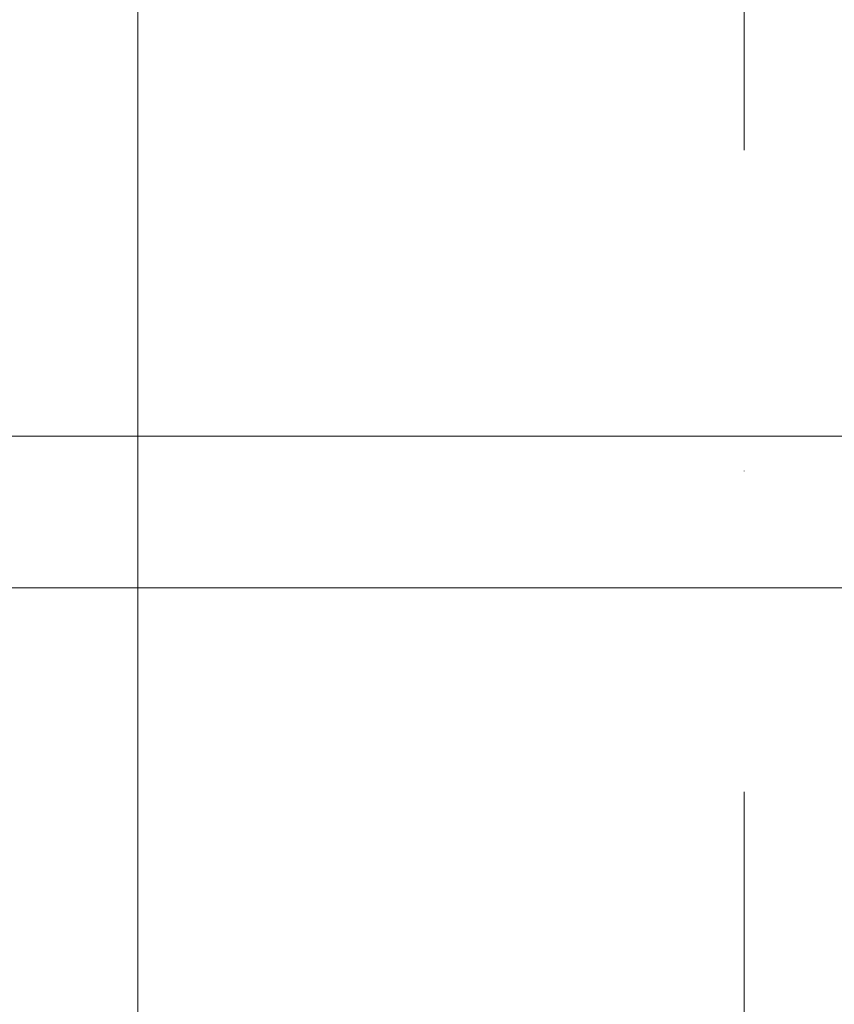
# Model space of a CAD drawing. Header units: millimetres. Extents: x 144573 to 336993, y 74252 to 247042.
# Tile 158 of 256: x 147103 to 147506, y 193412 to 193899. Entities that reach past the tile are written whole.
import ezdxf

# ---------------------------------------------------------------- set-up
doc = ezdxf.new("R2010")
doc.units = ezdxf.units.MM
doc.linetypes.add('CK_Čerchovaná 50', pattern=[6, 3, -1.5, 0, -1.5])
doc.linetypes.add('ČERCHOVANÁ', pattern=[25.4, 12.7, -6.35, 0, -6.35])
for name, color, linetype, lineweight in [('NOVA', 255, 'Continuous', 0), ('OSY', 255, 'Continuous', 0), ('TENKA', 255, 'Continuous', 0)]:
    doc.layers.add(name, color=color, linetype=linetype, lineweight=lineweight)

msp = doc.modelspace()

# ---------------------------------------------------------------- linework, layer by layer
at = {"layer": 'NOVA'}
msp.add_line((147161.48, 191512.759), (147161.48, 197855.259), dxfattribs=at)
at = {"layer": 'NOVA', "ltscale": 5}
msp.add_line((147161.48, 191512.759), (147161.48, 197855.259), dxfattribs=at)
at = {"layer": 'NOVA'}
for points in [[(147161.48, 193617.759), (146961.48, 193617.759), (146961.48, 193692.759), (147161.48, 193692.759)], [(147161.48, 193692.759), (150363.98, 193692.759)], [(147161.48, 193617.759), (150363.98, 193617.759)]]:
    msp.add_lwpolyline(points, close=True, dxfattribs=at)
at = {"layer": 'OSY', "linetype": 'ČERCHOVANÁ', "ltscale": 25}
msp.add_line((147461.48, 199232.667), (147461.48, 174158.02), dxfattribs=at)
at = {"layer": 'TENKA', "linetype": 'CK_Čerchovaná 50', "ltscale": 50}
msp.add_line((147161.48, 174855.259), (147161.48, 198055.259), dxfattribs=at)
at = {"layer": 'TENKA', "ltscale": 20}
msp.add_line((147161.48, 193692.759), (147161.48, 197855.259), dxfattribs=at)
msp.add_lwpolyline([(147161.48, 191492.759), (147161.48, 193617.759)], close=True, dxfattribs=at)

doc.saveas('drawing.dxf')
